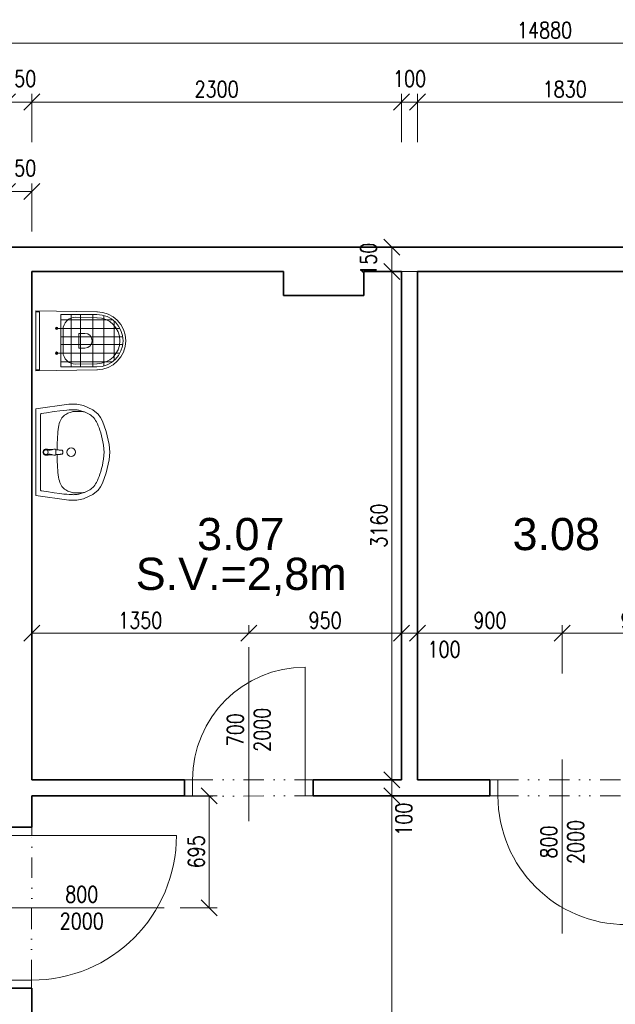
# Model space of a CAD drawing. Header units: millimetres. Extents: x -485339 to 286898, y -1189934 to 1602269.
# Tile 147 of 230: x -70430 to -66725, y -689174 to -683055. Entities that reach past the tile are written whole.
import ezdxf

# ---------------------------------------------------------------- set-up
doc = ezdxf.new("R2010")
doc.units = ezdxf.units.MM
doc.header["$LTSCALE"] = 10
doc.linetypes.add('DĚLICÍ2', pattern=[15.875, 6.35, -3.175, 0, -3.175, 0, -3.175])
doc.layers.get('Defpoints').update_dxf_attribs({"lineweight": 0})
doc.layers.add('BOUR_DVEŘE', color=7, linetype='Continuous', lineweight=18, true_color=0x4ccd32)
doc.layers.add('BOUR_zařizováky', color=7, linetype='Continuous', lineweight=18, true_color=0x4ccd32)
for name, color, linetype, lineweight in [('St__otvory_dveře', 40, 'Continuous', 18), ('St_kóty', 132, 'Continuous', 18), ('St_plocha_místnosti', 250, 'Continuous', 18), ('St_popis_otvory', 40, 'Continuous', 18), ('St_zařizovací předměty', 252, 'Continuous', 18), ('St_čáry_obrys', 5, 'Continuous', 35)]:
    doc.layers.add(name, color=color, linetype=linetype, lineweight=lineweight)
doc.styles.add('Andy', font='arial.ttf')
doc.styles.get("Standard").update_dxf_attribs({"font": 'simplex.shx', "width": 0.8})
doc.dimstyles.new('stavebníM50 vnitřní', dxfattribs={"dimtxt": 100, "dimasz": 100, "dimexe": 50, "dimexo": 100, "dimgap": 30, "dimtad": 1, "dimdec": 0, "dimtxsty": 'Standard', "dimblk": 'OBLIQUE', "dimcen": 2.5, "dimclrd": 256, "dimclre": 256, "dimclrt": 256, "dimadec": 0, "dimazin": 0, "dimtfac": 1, "dimtdec": 0, "dimtmove": 2, "dimatfit": 2, "dimldrblk": 'OBLIQUE', "dimfxl": 250, "dimfxlon": 1, "dimlwd": -1, "dimlwe": -1, "dimarcsym": 0})

# ---------------------------------------------------------------- blocks, each defined once
blk = doc.blocks.new('G$CC1796412')
at = {"layer": 'St__otvory_dveře', "color": 0, "ltscale": 2}
blk.add_lwpolyline([(850, 0.8), (850, 800.8)], dxfattribs=at)
at = {"layer": 'St__otvory_dveře', "ltscale": 2}
for points in [[(50, 0), (0, 0), (0, -100), (50, -100)], [(900, 0.8), (850, 0.8), (850, -99.2), (900, -99.2)]]:
    blk.add_lwpolyline(points, close=True, dxfattribs=at)
at = {"layer": 'St__otvory_dveře', "linetype": 'DĚLICÍ2', "ltscale": 2}
for points in [[(50, 0), (850, 0.8)], [(50, -100), (850, -99.2)]]:
    blk.add_lwpolyline(points, dxfattribs=at)
at = {"layer": 'St__otvory_dveře', "color": 0, "ltscale": 2}
blk.add_arc((850, 0.8), 800, 90, 180, dxfattribs=at)
blk = doc.blocks.new('G$CB4A84410')
at = {"layer": 'St__otvory_dveře', "ltscale": 2}
for points in [[(100, -50), (100, 0), (0, 0), (0, -50)], [(100.8, -800), (100.8, -750), (0.8, -750), (0.8, -800)]]:
    blk.add_lwpolyline(points, close=True, dxfattribs=at)
at = {"layer": 'St__otvory_dveře', "linetype": 'DĚLICÍ2', "ltscale": 2}
for points in [[(0, -50), (0.8, -750)], [(100, -50), (100.8, -750)]]:
    blk.add_lwpolyline(points, dxfattribs=at)
at = {"layer": 'St__otvory_dveře', "color": 0, "ltscale": 2}
blk.add_lwpolyline([(100.8, -750), (800.8, -750)], dxfattribs=at)
blk.add_arc((100.8, -750), 700, 0, 90, dxfattribs=at)
blk = doc.blocks.new('G$CD8DE4D11')
at = {"layer": 'St__otvory_dveře', "ltscale": 2}
for points in [[(-150, -50), (-150, 0), (0, 0), (0, -50)], [(-150.8, -1000), (-150.8, -950), (-0.8, -950), (-0.8, -1000)]]:
    blk.add_lwpolyline(points, close=True, dxfattribs=at)
at = {"layer": 'St__otvory_dveře', "linetype": 'DĚLICÍ2', "ltscale": 2}
for points in [[(-150, -50), (-150.8, -950)], [(0, -50), (-0.8, -950)]]:
    blk.add_lwpolyline(points, dxfattribs=at)
at = {"layer": 'St__otvory_dveře', "color": 0, "ltscale": 2}
blk.add_lwpolyline([(-150.8, -950), (-1050.8, -950)], dxfattribs=at)
blk.add_arc((-150.8, -950), 900, 90, 180, dxfattribs=at)
blk = doc.blocks.new('_OBLIQUE')
at = {"color": 0, "linetype": 'ByBlock'}
blk.add_line((-0.5, -0.5), (0.5, 0.5), dxfattribs=at)
blk = doc.blocks.new('*D5125')
at = {"layer": 'Defpoints', "color": 0}
for p in [(-70354.9, -683566.3), (-70504.9, -684222), (-70354.9, -684222)]:
    blk.add_point(p, dxfattribs=at)
at = {"layer": 'St_kóty'}
for p, q in [((-70504.9, -683816.3), (-70504.9, -683516.3)), ((-70504.9, -683566.3), (-70354.9, -683566.3)), ((-70354.9, -683816.3), (-70354.9, -683516.3))]:
    blk.add_line(p, q, dxfattribs=at)
at = {"layer": 'St_kóty', "linetype": 'ByBlock', "xscale": 100, "yscale": 100, "zscale": 100, "rotation": 180}
blk.add_blockref('_OBLIQUE', (-70504.9, -683566.3), dxfattribs=at)
at = {"layer": 'St_kóty', "linetype": 'ByBlock', "xscale": 100, "yscale": 100, "zscale": 100}
blk.add_blockref('_OBLIQUE', (-70354.9, -683566.3), dxfattribs=at)
at = {"layer": 'St_kóty', "insert": (-70429.9, -683421.3), "char_height": 100, "attachment_point": 5}
blk.add_mtext('150', dxfattribs=at)
blk = doc.blocks.new('*D5126')
at = {"layer": 'Defpoints', "color": 0}
for p in [(-68054.9, -683566.3), (-70354.9, -684222), (-68054.9, -684222)]:
    blk.add_point(p, dxfattribs=at)
at = {"layer": 'St_kóty'}
for p, q in [((-70354.9, -683816.3), (-70354.9, -683516.3)), ((-70354.9, -683566.3), (-68054.9, -683566.3)), ((-68054.9, -683816.3), (-68054.9, -683516.3))]:
    blk.add_line(p, q, dxfattribs=at)
at = {"layer": 'St_kóty', "linetype": 'ByBlock', "xscale": 100, "yscale": 100, "zscale": 100, "rotation": 180}
blk.add_blockref('_OBLIQUE', (-70354.9, -683566.3), dxfattribs=at)
at = {"layer": 'St_kóty', "linetype": 'ByBlock', "xscale": 100, "yscale": 100, "zscale": 100}
blk.add_blockref('_OBLIQUE', (-68054.9, -683566.3), dxfattribs=at)
at = {"layer": 'St_kóty', "insert": (-69204.9, -683486.3), "char_height": 100, "attachment_point": 5}
blk.add_mtext('2300', dxfattribs=at)
blk = doc.blocks.new('*D5127')
at = {"layer": 'Defpoints', "color": 0}
for p in [(-67954.9, -683566.3), (-68054.9, -684222), (-67954.9, -684222)]:
    blk.add_point(p, dxfattribs=at)
at = {"layer": 'St_kóty'}
for p, q in [((-68054.9, -683816.3), (-68054.9, -683516.3)), ((-68054.9, -683566.3), (-67954.9, -683566.3)), ((-67954.9, -683816.3), (-67954.9, -683516.3))]:
    blk.add_line(p, q, dxfattribs=at)
at = {"layer": 'St_kóty', "linetype": 'ByBlock', "xscale": 100, "yscale": 100, "zscale": 100, "rotation": 180}
blk.add_blockref('_OBLIQUE', (-68054.9, -683566.3), dxfattribs=at)
at = {"layer": 'St_kóty', "linetype": 'ByBlock', "xscale": 100, "yscale": 100, "zscale": 100}
blk.add_blockref('_OBLIQUE', (-67954.9, -683566.3), dxfattribs=at)
at = {"layer": 'St_kóty', "insert": (-68004.9, -683421.3), "char_height": 100, "attachment_point": 5}
blk.add_mtext('100', dxfattribs=at)
blk = doc.blocks.new('*D5128')
at = {"layer": 'Defpoints', "color": 0}
for p in [(-66124.9, -683566.3), (-67954.9, -684222), (-66124.9, -684222)]:
    blk.add_point(p, dxfattribs=at)
at = {"layer": 'St_kóty'}
for p, q in [((-67954.9, -683816.3), (-67954.9, -683516.3)), ((-67954.9, -683566.3), (-66124.9, -683566.3)), ((-66124.9, -683816.3), (-66124.9, -683516.3))]:
    blk.add_line(p, q, dxfattribs=at)
at = {"layer": 'St_kóty', "linetype": 'ByBlock', "xscale": 100, "yscale": 100, "zscale": 100, "rotation": 180}
blk.add_blockref('_OBLIQUE', (-67954.9, -683566.3), dxfattribs=at)
at = {"layer": 'St_kóty', "linetype": 'ByBlock', "xscale": 100, "yscale": 100, "zscale": 100}
blk.add_blockref('_OBLIQUE', (-66124.9, -683566.3), dxfattribs=at)
at = {"layer": 'St_kóty', "insert": (-67039.9, -683486.3), "char_height": 100, "attachment_point": 5}
blk.add_mtext('1830', dxfattribs=at)
blk = doc.blocks.new('*D5148')
at = {"layer": 'Defpoints', "color": 0}
for p in [(-70354.9, -684121.7), (-70504.9, -685968.8), (-70354.9, -685968.8)]:
    blk.add_point(p, dxfattribs=at)
at = {"layer": 'St_kóty'}
for p, q in [((-70504.9, -684371.7), (-70504.9, -684071.7)), ((-70504.9, -684121.7), (-70354.9, -684121.7)), ((-70354.9, -684371.7), (-70354.9, -684071.7))]:
    blk.add_line(p, q, dxfattribs=at)
at = {"layer": 'St_kóty', "linetype": 'ByBlock', "xscale": 100, "yscale": 100, "zscale": 100, "rotation": 180}
blk.add_blockref('_OBLIQUE', (-70504.9, -684121.7), dxfattribs=at)
at = {"layer": 'St_kóty', "linetype": 'ByBlock', "xscale": 100, "yscale": 100, "zscale": 100}
blk.add_blockref('_OBLIQUE', (-70354.9, -684121.7), dxfattribs=at)
at = {"layer": 'St_kóty', "insert": (-70429.9, -683976.7), "char_height": 100, "attachment_point": 5}
blk.add_mtext('150', dxfattribs=at)
blk = doc.blocks.new('*D5174')
at = {"layer": 'Defpoints', "color": 0}
for p in [(-69530.9, -687878.8), (-69251.2, -687878.8), (-69530.9, -688573.8)]:
    blk.add_point(p, dxfattribs=at)
at = {"layer": 'St_kóty'}
for p, q in [((-69430.9, -687878.8), (-69201.2, -687878.8)), ((-69251.2, -688573.8), (-69251.2, -687878.8)), ((-69430.9, -688573.8), (-69201.2, -688573.8))]:
    blk.add_line(p, q, dxfattribs=at)
at = {"layer": 'St_kóty', "linetype": 'ByBlock', "xscale": 100, "yscale": 100, "zscale": 100}
for p, rotation in [((-69251.2, -687878.8), 90), ((-69251.2, -688573.8), 270)]:
    blk.add_blockref('_OBLIQUE', p, dxfattribs=dict(at, rotation=rotation))
at = {"layer": 'St_kóty', "insert": (-69331.2, -688226.3), "char_height": 100, "attachment_point": 5, "rotation": 90}
blk.add_mtext('695', dxfattribs=at)
blk = doc.blocks.new('*D5175')
at = {"layer": 'Defpoints', "color": 0}
for p in [(-69004.9, -686867.7), (-69004.9, -686954.8), (-70354.9, -687778.8)]:
    blk.add_point(p, dxfattribs=at)
at = {"layer": 'St_kóty'}
for p, q in [((-70354.9, -687117.7), (-70354.9, -686817.7)), ((-69004.9, -686867.7), (-69004.9, -686817.7)), ((-70354.9, -686867.7), (-69004.9, -686867.7))]:
    blk.add_line(p, q, dxfattribs=at)
at = {"layer": 'St_kóty', "linetype": 'ByBlock', "xscale": 100, "yscale": 100, "zscale": 100, "rotation": 180}
blk.add_blockref('_OBLIQUE', (-70354.9, -686867.7), dxfattribs=at)
at = {"layer": 'St_kóty', "linetype": 'ByBlock', "xscale": 100, "yscale": 100, "zscale": 100}
blk.add_blockref('_OBLIQUE', (-69004.9, -686867.7), dxfattribs=at)
at = {"layer": 'St_kóty', "insert": (-69679.9, -686787.7), "char_height": 100, "attachment_point": 5}
blk.add_mtext('1350', dxfattribs=at)
blk = doc.blocks.new('*D5176')
at = {"layer": 'Defpoints', "color": 0}
for p in [(-68054.9, -686867.7), (-69004.9, -686954.8), (-68054.9, -687778.8)]:
    blk.add_point(p, dxfattribs=at)
at = {"layer": 'St_kóty'}
for p, q in [((-69004.9, -686867.7), (-69004.9, -686817.7)), ((-68054.9, -687117.7), (-68054.9, -686817.7)), ((-69004.9, -686867.7), (-68054.9, -686867.7))]:
    blk.add_line(p, q, dxfattribs=at)
at = {"layer": 'St_kóty', "linetype": 'ByBlock', "xscale": 100, "yscale": 100, "zscale": 100, "rotation": 180}
blk.add_blockref('_OBLIQUE', (-69004.9, -686867.7), dxfattribs=at)
at = {"layer": 'St_kóty', "linetype": 'ByBlock', "xscale": 100, "yscale": 100, "zscale": 100}
blk.add_blockref('_OBLIQUE', (-68054.9, -686867.7), dxfattribs=at)
at = {"layer": 'St_kóty', "insert": (-68529.9, -686787.7), "char_height": 100, "attachment_point": 5}
blk.add_mtext('950', dxfattribs=at)
blk = doc.blocks.new('*D5177')
at = {"layer": 'Defpoints', "color": 0}
for p in [(-67954.9, -686867.7), (-68054.9, -687778.8), (-67954.9, -687778.8)]:
    blk.add_point(p, dxfattribs=at)
at = {"layer": 'St_kóty'}
for p, q in [((-68054.9, -687117.7), (-68054.9, -686817.7)), ((-67954.9, -687117.7), (-67954.9, -686817.7)), ((-68054.9, -686867.7), (-67954.9, -686867.7))]:
    blk.add_line(p, q, dxfattribs=at)
at = {"layer": 'St_kóty', "linetype": 'ByBlock', "xscale": 100, "yscale": 100, "zscale": 100, "rotation": 180}
blk.add_blockref('_OBLIQUE', (-68054.9, -686867.7), dxfattribs=at)
at = {"layer": 'St_kóty', "linetype": 'ByBlock', "xscale": 100, "yscale": 100, "zscale": 100}
blk.add_blockref('_OBLIQUE', (-67954.9, -686867.7), dxfattribs=at)
at = {"layer": 'St_kóty', "insert": (-67790.3, -686967.6), "char_height": 100, "attachment_point": 5}
blk.add_mtext('100', dxfattribs=at)
blk = doc.blocks.new('*D5178')
at = {"layer": 'Defpoints', "color": 0}
for p in [(-67054.9, -686867.7), (-67054.9, -687652.1), (-67954.9, -687778.8)]:
    blk.add_point(p, dxfattribs=at)
at = {"layer": 'St_kóty'}
for p, q in [((-67954.9, -687117.7), (-67954.9, -686817.7)), ((-67054.9, -687117.7), (-67054.9, -686817.7)), ((-67954.9, -686867.7), (-67054.9, -686867.7))]:
    blk.add_line(p, q, dxfattribs=at)
at = {"layer": 'St_kóty', "linetype": 'ByBlock', "xscale": 100, "yscale": 100, "zscale": 100, "rotation": 180}
blk.add_blockref('_OBLIQUE', (-67954.9, -686867.7), dxfattribs=at)
at = {"layer": 'St_kóty', "linetype": 'ByBlock', "xscale": 100, "yscale": 100, "zscale": 100}
blk.add_blockref('_OBLIQUE', (-67054.9, -686867.7), dxfattribs=at)
at = {"layer": 'St_kóty', "insert": (-67504.9, -686787.7), "char_height": 100, "attachment_point": 5}
blk.add_mtext('900', dxfattribs=at)
blk = doc.blocks.new('*D5179')
at = {"layer": 'Defpoints', "color": 0}
for p in [(-66124.9, -686867.7), (-67054.9, -687652.1), (-66124.9, -687778.8)]:
    blk.add_point(p, dxfattribs=at)
at = {"layer": 'St_kóty'}
for p, q in [((-67054.9, -687117.7), (-67054.9, -686817.7)), ((-66124.9, -687117.7), (-66124.9, -686817.7)), ((-67054.9, -686867.7), (-66124.9, -686867.7))]:
    blk.add_line(p, q, dxfattribs=at)
at = {"layer": 'St_kóty', "linetype": 'ByBlock', "xscale": 100, "yscale": 100, "zscale": 100, "rotation": 180}
blk.add_blockref('_OBLIQUE', (-67054.9, -686867.7), dxfattribs=at)
at = {"layer": 'St_kóty', "linetype": 'ByBlock', "xscale": 100, "yscale": 100, "zscale": 100}
blk.add_blockref('_OBLIQUE', (-66124.9, -686867.7), dxfattribs=at)
at = {"layer": 'St_kóty', "insert": (-66589.9, -686787.7), "char_height": 100, "attachment_point": 5}
blk.add_mtext('930', dxfattribs=at)
blk = doc.blocks.new('*D5181')
at = {"layer": 'Defpoints', "color": 0}
for p in [(-67189.9, -684468.8), (-68114.9, -684618.8), (-67189.9, -684618.8)]:
    blk.add_point(p, dxfattribs=at)
at = {"layer": 'St_kóty'}
for p, q in [((-67864.9, -684468.8), (-68164.9, -684468.8)), ((-68114.9, -684468.8), (-68114.9, -684618.8)), ((-67864.9, -684618.8), (-68164.9, -684618.8))]:
    blk.add_line(p, q, dxfattribs=at)
at = {"layer": 'St_kóty', "linetype": 'ByBlock', "xscale": 100, "yscale": 100, "zscale": 100}
for p, rotation in [((-68114.9, -684468.8), 90), ((-68114.9, -684618.8), 270)]:
    blk.add_blockref('_OBLIQUE', p, dxfattribs=dict(at, rotation=rotation))
at = {"layer": 'St_kóty', "insert": (-68259.9, -684543.8), "char_height": 100, "attachment_point": 5, "rotation": 90}
blk.add_mtext('150', dxfattribs=at)
blk = doc.blocks.new('*D5182')
at = {"layer": 'Defpoints', "color": 0}
for p in [(-67189.9, -684618.8), (-68114.9, -687778.8), (-68054.9, -687778.8)]:
    blk.add_point(p, dxfattribs=at)
at = {"layer": 'St_kóty'}
for p, q in [((-67864.9, -684618.8), (-68164.9, -684618.8)), ((-68114.9, -684618.8), (-68114.9, -687778.8)), ((-68114.9, -687778.8), (-68164.9, -687778.8))]:
    blk.add_line(p, q, dxfattribs=at)
at = {"layer": 'St_kóty', "linetype": 'ByBlock', "xscale": 100, "yscale": 100, "zscale": 100}
for p, rotation in [((-68114.9, -684618.8), 90), ((-68114.9, -687778.8), 270)]:
    blk.add_blockref('_OBLIQUE', p, dxfattribs=dict(at, rotation=rotation))
at = {"layer": 'St_kóty', "insert": (-68194.9, -686198.8), "char_height": 100, "attachment_point": 5, "rotation": 90}
blk.add_mtext('3160', dxfattribs=at)
blk = doc.blocks.new('*D5183')
at = {"layer": 'Defpoints', "color": 0}
for p in [(-68054.9, -687778.8), (-68114.9, -687878.8), (-68054.9, -687878.8)]:
    blk.add_point(p, dxfattribs=at)
at = {"layer": 'St_kóty'}
for p, q in [((-68114.9, -687778.8), (-68164.9, -687778.8)), ((-68114.9, -687778.8), (-68114.9, -687878.8)), ((-68114.9, -687878.8), (-68164.9, -687878.8))]:
    blk.add_line(p, q, dxfattribs=at)
at = {"layer": 'St_kóty', "linetype": 'ByBlock', "xscale": 100, "yscale": 100, "zscale": 100}
for p, rotation in [((-68114.9, -687778.8), 90), ((-68114.9, -687878.8), 270)]:
    blk.add_blockref('_OBLIQUE', p, dxfattribs=dict(at, rotation=rotation))
at = {"layer": 'St_kóty', "insert": (-68040.9, -688023.4), "char_height": 100, "attachment_point": 5, "rotation": 90}
blk.add_mtext('100', dxfattribs=at)
blk = doc.blocks.new('*D5184')
at = {"layer": 'Defpoints', "color": 0}
for p in [(-68054.9, -687878.8), (-68114.9, -692848.8), (-67624.9, -692848.8)]:
    blk.add_point(p, dxfattribs=at)
at = {"layer": 'St_kóty'}
for p, q in [((-68114.9, -687878.8), (-68164.9, -687878.8)), ((-68114.9, -687878.8), (-68114.9, -692848.8)), ((-67864.9, -692848.8), (-68164.9, -692848.8))]:
    blk.add_line(p, q, dxfattribs=at)
at = {"layer": 'St_kóty', "linetype": 'ByBlock', "xscale": 100, "yscale": 100, "zscale": 100}
for p, rotation in [((-68114.9, -687878.8), 90), ((-68114.9, -692848.8), 270)]:
    blk.add_blockref('_OBLIQUE', p, dxfattribs=dict(at, rotation=rotation))
at = {"layer": 'St_kóty', "insert": (-68194.9, -690363.8), "char_height": 100, "attachment_point": 5, "rotation": 90}
blk.add_mtext('4970', dxfattribs=at)
blk = doc.blocks.new('*D5244')
at = {"layer": 'Defpoints', "color": 0}
for p in [(-59724.9, -683200.2), (-74604.9, -684468.8), (-59724.9, -684468.8)]:
    blk.add_point(p, dxfattribs=at)
at = {"layer": 'St_kóty'}
for p, q in [((-74604.9, -683450.2), (-74604.9, -683150.2)), ((-74604.9, -683200.2), (-59724.9, -683200.2)), ((-59724.9, -683450.2), (-59724.9, -683150.2))]:
    blk.add_line(p, q, dxfattribs=at)
at = {"layer": 'St_kóty', "linetype": 'ByBlock', "xscale": 100, "yscale": 100, "zscale": 100, "rotation": 180}
blk.add_blockref('_OBLIQUE', (-74604.9, -683200.2), dxfattribs=at)
at = {"layer": 'St_kóty', "linetype": 'ByBlock', "xscale": 100, "yscale": 100, "zscale": 100}
blk.add_blockref('_OBLIQUE', (-59724.9, -683200.2), dxfattribs=at)
at = {"layer": 'St_kóty', "insert": (-67164.9, -683120.2), "char_height": 100, "attachment_point": 5}
blk.add_mtext('14880', dxfattribs=at)
blk = doc.blocks.new('G$CD2283956')
at = {"layer": 'St_zařizovací předměty', "color": 0}
for p, q in [((-186.8, 0), (-180, -383.3)), ((186.8, 0), (-186.8, 0)), ((-180.3, 0.1), (-179.9, -23)), ((180.3, 0.1), (179.9, -23)), ((186.8, 0), (180, -383.3)), ((179.9, -23), (-179.9, -23)), ((-85, -130), (-70, -130)), ((-77.5, -122.5), (-77.5, -137.5)), ((0, -170), (-69.5, -170)), ((0, -170), (69.5, -170)), ((85, -130), (70, -130)), ((77.5, -122.5), (77.5, -137.5)), ((-145.5, -247.4), (-143, -382.6)), ((-45.4, -268.9), (-45.4, -305.8)), ((0, -267.9), (-44.4, -267.9)), ((0, -267.9), (44.4, -267.9)), ((45.4, -268.9), (45.4, -305.8)), ((145.5, -247.4), (143, -382.6))]:
    blk.add_line(p, q, dxfattribs=at)
for points in [[(-163, -380), (-163, -156), (163, -156), (163, -380)], [(-131, -156), (-131, -477.1)], [(-77.5, -130), (-77.5, -523.4)], [(-24, -156), (-24, -541.2)], [(24, -156), (24, -541.2)], [(76.8, -130), (76.8, -523.8)], [(129.6, -156), (129.6, -478.8)], [(-163, -219.7), (163, -219.7)], [(-163, -278), (163, -278)], [(-163, -354.7), (163, -354.7)], [(-157.2, -423), (157.2, -423)], [(-123, -486.9), (123, -486.9)]]:
    blk.add_lwpolyline(points, dxfattribs=at)
for centre in [(-77.5, -130), (77.5, -130)]:
    blk.add_circle(centre, 7.5, dxfattribs=at)
for centre, radius, start, end in [((-69.5, -246), 76, 90, 181.04873), ((69.5, -246), 76, 358.95127, 90), ((-44.4, -268.9), 1, 90, 180), ((0, -305.8), 45.4, 180, 270), ((0, -305.8), 45.4, 270, 0), ((44.4, -268.9), 1, 0, 90), ((0, -380), 180, 180, 270), ((0, -380), 163, 180, 0), ((0, -380), 143, 180, 270), ((0, -380), 143, 270, 0), ((0, -380), 180, 270, 0)]:
    blk.add_arc(centre, radius, start, end, dxfattribs=at)
blk = doc.blocks.new('19252405')
at = {"color": 0}
for p, q in [((-354.4, 263.7), (-387.8, 235.1)), ((-297.4, 289), (-354.4, 263.7)), ((-311.4, 246.6), (-319.9, 242.7)), ((-303, 250), (-311.4, 246.6)), ((-294.7, 253.1), (-303, 250)), ((-296.5, 251), (-303, 250)), ((-256, 297.9), (-297.4, 289)), ((-289.1, 251.8), (-296.5, 251)), ((-287, 255.6), (-294.7, 253.1)), ((-281, 252.4), (-289.1, 251.8)), ((-279.9, 257.7), (-287, 255.6)), ((-272.6, 252.9), (-281, 252.4)), ((-273.6, 259.4), (-279.9, 257.7)), ((-267.9, 260.7), (-273.6, 259.4)), ((-264.3, 253.2), (-272.6, 252.9)), ((-262.5, 261.7), (-267.9, 260.7)), ((-256.6, 253.4), (-264.3, 253.2)), ((-257.4, 262.5), (-262.5, 261.7)), ((-252.3, 263.1), (-257.4, 262.5)), ((-249.5, 253.4), (-256.6, 253.4)), ((-205.9, 297.8), (-256, 297.9)), ((-247.3, 263.5), (-252.3, 263.1)), ((-243.2, 253.2), (-249.5, 253.4)), ((-242, 263.9), (-247.3, 263.5)), ((-237.2, 252.7), (-243.2, 253.2)), ((-236, 264), (-242, 263.9)), ((-231.5, 252), (-237.2, 252.7)), ((-228.7, 263.9), (-236, 264)), ((-225.7, 250.8), (-231.5, 252)), ((-219.5, 263.5), (-228.7, 263.9)), ((-219.7, 249.3), (-225.7, 250.8)), ((-213.4, 247.2), (-219.7, 249.3)), ((-208.3, 262.9), (-219.5, 263.5)), ((-206.7, 244.7), (-213.4, 247.2)), ((-194.3, 261.8), (-208.3, 262.9)), ((-0.1, 270), (-205.9, 297.8)), ((-175.7, 260), (-194.3, 261.8)), ((-149.9, 256.8), (-175.7, 260)), ((-114.5, 252), (-149.9, 256.8)), ((-67.2, 245), (-114.5, 252)), ((-34.3, 239.9), (-67.2, 245)), ((-0.1, 270), (0.1, -270)), ((-415, 191.7), (-438, 129.3)), ((-402, 215.6), (-415, 191.7)), ((-387.8, 235.1), (-402, 215.6)), ((-377.9, 187.5), (-383.4, 176.7)), ((-372.4, 197), (-377.9, 187.5)), ((-366.9, 205.2), (-372.4, 197)), ((-361.2, 212.3), (-366.9, 205.2)), ((-355.4, 218.6), (-361.2, 212.3)), ((-349.3, 224.2), (-355.4, 218.6)), ((-342.8, 229.3), (-349.3, 224.2)), ((-335.7, 234), (-342.8, 229.3)), ((-328.1, 238.5), (-335.7, 234)), ((-319.9, 242.7), (-328.1, 238.5)), ((-199.8, 241.7), (-206.7, 244.7)), ((-192.9, 238.2), (-199.8, 241.7)), ((-186.2, 234.2), (-192.9, 238.2)), ((-179.7, 229.6), (-186.2, 234.2)), ((-173.6, 224.5), (-179.7, 229.6)), ((-168, 218.8), (-173.6, 224.5)), ((-162.7, 212.4), (-168, 218.8)), ((-158, 205.2), (-162.7, 212.4)), ((-153.7, 197.1), (-158, 205.2)), ((-149.9, 188), (-153.7, 197.1)), ((-146.7, 177.9), (-149.9, 188)), ((-30.1, 235), (-29.9, -235)), ((-438, 129.3), (-456.2, 47.3)), ((-399.3, 135.8), (-404.5, 119.4)), ((-394.1, 150.9), (-399.3, 135.8)), ((-388.8, 164.5), (-394.1, 150.9)), ((-383.4, 176.7), (-388.8, 164.5)), ((-143.9, 166.8), (-146.7, 177.9)), ((-141.5, 154.5), (-143.9, 166.8)), ((-139.5, 141.3), (-141.5, 154.5)), ((-137.9, 127), (-139.5, 141.3)), ((-136.6, 111.6), (-137.9, 127)), ((-418.2, 63.2), (-421.5, 42.6)), ((-414.2, 82.9), (-418.2, 63.2)), ((-409.5, 101.6), (-414.2, 82.9)), ((-404.5, 119.4), (-409.5, 101.6)), ((-135.5, 95.2), (-136.6, 111.6)), ((-134.7, 77.8), (-135.5, 95.2)), ((-134.1, 59.5), (-134.7, 77.8)), ((-456.2, 47.3), (-460, -0.1)), ((-423.8, 21.2), (-425.1, -1.9)), ((-423.8, -21.5), (-425.1, 1.7)), ((-421.5, 42.6), (-423.8, 21.2)), ((-167.6, 4.8), (-167.7, 2.2)), ((-167.7, 2.2), (-167.7, 0)), ((-167.5, 6.7), (-167.6, 4.8)), ((-167.4, 8), (-167.5, 6.7)), ((-167.2, 9), (-167.4, 8)), ((-167, 9.6), (-167.2, 9)), ((-166.7, 10.2), (-167, 9.6)), ((-166.5, 10.7), (-166.7, 10.2)), ((-166.2, 11.1), (-166.5, 10.7)), ((-165.8, 11.4), (-166.2, 11.1)), ((-165.5, 11.7), (-165.8, 11.4)), ((-165.1, 11.9), (-165.5, 11.7)), ((-164.7, 12.1), (-165.1, 11.9)), ((-164.2, 12.3), (-164.7, 12.1)), ((-163.7, 12.5), (-164.2, 12.3)), ((-163.2, 12.6), (-163.7, 12.5)), ((-162.5, 12.7), (-163.2, 12.6)), ((-161.8, 12.9), (-162.5, 12.7)), ((-160.9, 13), (-161.8, 12.9)), ((-159.9, 13), (-160.9, 13)), ((-158.7, 13.1), (-159.9, 13)), ((-157.3, 13.2), (-158.7, 13.1)), ((-155.5, 13.3), (-157.3, 13.2)), ((-153.4, 13.3), (-155.5, 13.3)), ((-150.9, 13.4), (-153.4, 13.3)), ((-148.1, 13.5), (-150.9, 13.4)), ((-145, 13.6), (-148.1, 13.5)), ((-141.7, 13.6), (-145, 13.6)), ((-138.2, 13.8), (-141.7, 13.6)), ((-134.6, 13.9), (-138.2, 13.8)), ((-131.1, 14), (-134.6, 13.9)), ((-133.8, 40.3), (-134.1, 59.5)), ((-133.5, 20.5), (-133.8, 40.3)), ((-133.5, 13.9), (-133.5, 20.5)), ((-127.5, 14.2), (-131.1, 14)), ((-124.2, 14.4), (-127.5, 14.2)), ((-125.2, 8.9), (-125.9, 0)), ((-124.7, 12.6), (-125.2, 8.9)), ((-123.5, 16.6), (-124.7, 12.6)), ((-122.5, 18), (-123.5, 16.6)), ((-120.2, 19), (-122.5, 18)), ((-113.5, 18.2), (-120.2, 19)), ((-100.4, 14.6), (-113.5, 18.2)), ((-101.7, 15.8), (-104.1, 15.6)), ((-99.2, 15.9), (-101.7, 15.8)), ((-90.4, 12.4), (-100.4, 14.6)), ((-96.8, 16.1), (-99.2, 15.9)), ((-94.8, 16.2), (-96.8, 16.1)), ((-92.9, 16.4), (-94.8, 16.2)), ((-91.1, 16.5), (-92.9, 16.4)), ((-89.5, 16.6), (-91.1, 16.5)), ((-85, 11.7), (-90.4, 12.4)), ((-88, 16.7), (-89.5, 16.6)), ((-86.5, 16.8), (-88, 16.7)), ((-85, 16.9), (-86.5, 16.8)), ((-83.5, 17), (-85, 16.9)), ((-80.9, 12), (-85, 11.7)), ((-82, 17.1), (-83.5, 17)), ((-80.6, 17.2), (-82, 17.1)), ((-76.4, 13), (-80.9, 12)), ((-79.2, 17.3), (-80.6, 17.2)), ((-78, 17.4), (-79.2, 17.3)), ((-76.8, 17.5), (-78, 17.4)), ((-75.7, 17.5), (-76.8, 17.5)), ((-70.6, 14.3), (-76.4, 13)), ((-74.6, 17.6), (-75.7, 17.5)), ((-73.6, 17.7), (-74.6, 17.6)), ((-72.5, 17.8), (-73.6, 17.7)), ((-71.4, 17.8), (-72.5, 17.8)), ((-70.3, 17.9), (-71.4, 17.8)), ((-63.6, 15), (-70.6, 14.3)), ((-69, 17.9), (-70.3, 17.9)), ((-67.6, 18), (-69, 17.9)), ((-65.9, 18.1), (-67.6, 18)), ((-64, 18.1), (-65.9, 18.1)), ((-61.7, 18.2), (-64, 18.1)), ((-55.3, 16.9), (-55.3, 16.9)), ((-49.8, 12.9), (-49.8, 12.9)), ((-46.2, 7), (-46.2, 7)), ((-456.2, -47.5), (-460, -0.1)), ((-438, -129.6), (-456.2, -47.5)), ((-421.5, -42.8), (-423.8, -21.5)), ((-418.2, -63.4), (-421.5, -42.8)), ((-167.7, -2.3), (-167.7, 0)), ((-167.6, -4.9), (-167.7, -2.3)), ((-167.5, -6.8), (-167.6, -4.9)), ((-167.4, -8.1), (-167.5, -6.8)), ((-167.2, -9), (-167.4, -8.1)), ((-167, -9.7), (-167.2, -9)), ((-166.7, -10.3), (-167, -9.7)), ((-166.4, -10.8), (-166.7, -10.3)), ((-166.1, -11.2), (-166.4, -10.8)), ((-165.8, -11.5), (-166.1, -11.2)), ((-165.5, -11.8), (-165.8, -11.5)), ((-165.1, -12), (-165.5, -11.8)), ((-164.7, -12.2), (-165.1, -12)), ((-164.2, -12.4), (-164.7, -12.2)), ((-163.7, -12.6), (-164.2, -12.4)), ((-163.2, -12.7), (-163.7, -12.6)), ((-162.5, -12.8), (-163.2, -12.7)), ((-161.8, -12.9), (-162.5, -12.8)), ((-160.9, -13), (-161.8, -12.9)), ((-159.9, -13.1), (-160.9, -13)), ((-158.7, -13.2), (-159.9, -13.1)), ((-157.3, -13.3), (-158.7, -13.2)), ((-155.5, -13.3), (-157.3, -13.3)), ((-153.4, -13.4), (-155.5, -13.3)), ((-150.9, -13.5), (-153.4, -13.4)), ((-148.1, -13.5), (-150.9, -13.5)), ((-145, -13.6), (-148.1, -13.5)), ((-141.6, -13.7), (-145, -13.6)), ((-138.2, -13.8), (-141.6, -13.7)), ((-134.6, -13.9), (-138.2, -13.8)), ((-134.1, -59.5), (-134.7, -77.8)), ((-131, -14.1), (-134.6, -13.9)), ((-133.7, -40.4), (-134.1, -59.5)), ((-133.5, -20.5), (-133.7, -40.4)), ((-133.5, -14), (-133.5, -20.5)), ((-127.5, -14.3), (-131, -14.1)), ((-124.2, -14.4), (-127.5, -14.3)), ((-125.2, -8.9), (-125.9, 0)), ((-124.7, -12.6), (-125.2, -8.9)), ((-123.4, -16.6), (-124.7, -12.6)), ((-122.5, -18.1), (-123.4, -16.6)), ((-120.2, -19.1), (-122.5, -18.1)), ((-113.5, -18.2), (-120.2, -19.1)), ((-100.4, -14.7), (-113.5, -18.2)), ((-101.7, -15.8), (-104.1, -15.6)), ((-99.2, -16), (-101.7, -15.8)), ((-90.4, -12.4), (-100.4, -14.7)), ((-96.8, -16.1), (-99.2, -16)), ((-94.7, -16.3), (-96.8, -16.1)), ((-92.9, -16.4), (-94.7, -16.3)), ((-91.1, -16.5), (-92.9, -16.4)), ((-89.5, -16.6), (-91.1, -16.5)), ((-85, -11.7), (-90.4, -12.4)), ((-88, -16.7), (-89.5, -16.6)), ((-86.5, -16.8), (-88, -16.7)), ((-85, -16.9), (-86.5, -16.8)), ((-80.8, -12.1), (-85, -11.7)), ((-83.5, -17), (-85, -16.9)), ((-82, -17.1), (-83.5, -17)), ((-80.6, -17.2), (-82, -17.1)), ((-76.4, -13), (-80.8, -12.1)), ((-79.2, -17.3), (-80.6, -17.2)), ((-78, -17.4), (-79.2, -17.3)), ((-76.8, -17.5), (-78, -17.4)), ((-75.7, -17.6), (-76.8, -17.5)), ((-70.6, -14.3), (-76.4, -13)), ((-74.6, -17.7), (-75.7, -17.6)), ((-73.5, -17.7), (-74.6, -17.7)), ((-72.5, -17.8), (-73.5, -17.7)), ((-71.4, -17.9), (-72.5, -17.8)), ((-70.3, -17.9), (-71.4, -17.9)), ((-63.6, -15), (-70.6, -14.3)), ((-69, -18), (-70.3, -17.9)), ((-67.6, -18), (-69, -18)), ((-65.9, -18.1), (-67.6, -18)), ((-63.9, -18.2), (-65.9, -18.1)), ((-61.6, -18.2), (-63.9, -18.2)), ((-55.3, -16.9), (-55.3, -16.9)), ((-49.8, -12.9), (-49.8, -12.9)), ((-46.2, -7.1), (-46.2, -7.1)), ((-44.9, 0), (-44.9, 0)), ((-414.1, -83.1), (-418.2, -63.4)), ((-409.5, -101.8), (-414.1, -83.1)), ((-404.4, -119.5), (-409.5, -101.8)), ((-399.3, -136), (-404.4, -119.5)), ((-136.5, -111.6), (-137.8, -127)), ((-135.5, -95.2), (-136.5, -111.6)), ((-134.7, -77.8), (-135.5, -95.2)), ((-414.9, -191.9), (-438, -129.6)), ((-394, -151.1), (-399.3, -136)), ((-388.7, -164.7), (-394, -151.1)), ((-383.3, -176.9), (-388.7, -164.7)), ((-377.8, -187.7), (-383.3, -176.9)), ((-146.6, -178), (-149.9, -188.1)), ((-143.8, -166.8), (-146.6, -178)), ((-141.4, -154.6), (-143.8, -166.8)), ((-139.4, -141.4), (-141.4, -154.6)), ((-137.8, -127), (-139.4, -141.4)), ((-401.9, -215.8), (-414.9, -191.9)), ((-387.7, -235.3), (-401.9, -215.8)), ((-354.3, -263.9), (-387.7, -235.3)), ((-372.3, -197.1), (-377.8, -187.7)), ((-366.8, -205.3), (-372.3, -197.1)), ((-361.1, -212.5), (-366.8, -205.3)), ((-355.3, -218.8), (-361.1, -212.5)), ((-349.1, -224.4), (-355.3, -218.8)), ((-342.6, -229.5), (-349.1, -224.4)), ((-335.6, -234.2), (-342.6, -229.5)), ((-328, -238.7), (-335.6, -234.2)), ((-319.8, -242.9), (-328, -238.7)), ((-311.3, -246.7), (-319.8, -242.9)), ((-199.7, -241.8), (-206.6, -244.8)), ((-192.8, -238.3), (-199.7, -241.8)), ((-186.1, -234.3), (-192.8, -238.3)), ((-179.6, -229.7), (-186.1, -234.3)), ((-173.5, -224.6), (-179.6, -229.7)), ((-167.9, -218.9), (-173.5, -224.6)), ((-162.6, -212.5), (-167.9, -218.9)), ((-157.9, -205.2), (-162.6, -212.5)), ((-153.6, -197.1), (-157.9, -205.2)), ((-149.9, -188.1), (-153.6, -197.1)), ((-34.2, -239.9), (-67, -245.1)), ((-297.3, -289.2), (-354.3, -263.9)), ((-302.9, -250.2), (-311.3, -246.7)), ((-296.4, -251.1), (-302.9, -250.2)), ((-294.6, -253.2), (-302.9, -250.2)), ((-255.9, -298), (-297.3, -289.2)), ((-289, -251.9), (-296.4, -251.1)), ((-286.8, -255.8), (-294.6, -253.2)), ((-280.8, -252.6), (-289, -251.9)), ((-279.8, -257.9), (-286.8, -255.8)), ((-272.5, -253), (-280.8, -252.6)), ((-273.5, -259.5), (-279.8, -257.9)), ((-267.7, -260.8), (-273.5, -259.5)), ((-264.2, -253.4), (-272.5, -253)), ((-262.4, -261.8), (-267.7, -260.8)), ((-256.4, -253.5), (-264.2, -253.4)), ((-257.3, -262.6), (-262.4, -261.8)), ((-252.2, -263.2), (-257.3, -262.6)), ((-249.4, -253.5), (-256.4, -253.5)), ((-205.7, -297.9), (-255.9, -298)), ((-247.1, -263.7), (-252.2, -263.2)), ((-243, -253.3), (-249.4, -253.5)), ((-241.9, -264), (-247.1, -263.7)), ((-237.1, -252.9), (-243, -253.3)), ((-235.9, -264.1), (-241.9, -264)), ((-231.4, -252.1), (-237.1, -252.9)), ((-228.5, -264), (-235.9, -264.1)), ((-225.6, -250.9), (-231.4, -252.1)), ((-219.4, -263.7), (-228.5, -264)), ((-219.6, -249.4), (-225.6, -250.9)), ((-213.2, -247.3), (-219.6, -249.4)), ((-208.1, -263), (-219.4, -263.7)), ((-206.6, -244.8), (-213.2, -247.3)), ((-194.2, -261.9), (-208.1, -263)), ((0.1, -270), (-205.7, -297.9)), ((-175.6, -260), (-194.2, -261.9)), ((-149.8, -256.9), (-175.6, -260)), ((-114.4, -252.1), (-149.8, -256.9)), ((-67, -245.1), (-114.4, -252.1))]:
    blk.add_line(p, q, dxfattribs=at)
for centre, major_axis, start_param, end_param in [((-35.1, 235), (3.54, 3.54), 5.498034, 6.914051), ((-220, -0.1), (19.1, 19.1), 0.785398, 7.068583), ((-62.9, 0), (-9.75, 9.75), -0.785398, 5.497787), ((-62.9, 0), (10.6, 10.6), 3.881371, 7.115283), ((-61.7, 2.9), (-10.9, 10.9), -1.209553, -0.785152), ((-62.3, 1.5), (11.9, 11.9), 6.239989, 6.644428), ((-63.3, 0.6), (-12.9, 12.9), 4.290124, 4.669192), ((-64.8, 0), (-14, 14), 3.927237, 4.290124), ((-61.7, -2.9), (-10.9, 10.9), 2.356441, 2.780842), ((-62.3, -1.5), (11.9, 11.9), 4.351639, 4.756078), ((-63.3, -0.6), (-12.9, 12.9), 3.185282, 3.564351), ((-64.8, 0), (-14, 14), 3.564351, 3.927237), ((-34.9, -235), (-3.54, 3.54), 2.51122, 3.927237)]:
    blk.add_ellipse(centre, major_axis=major_axis, ratio=1, start_param=start_param, end_param=end_param, dxfattribs=at)

msp = doc.modelspace()

# ---------------------------------------------------------------- linework, layer by layer
at = {"layer": 'St_popis_otvory'}
for points in [[(-69004.9, -688036.1), (-69004.9, -686954.8)], [(-67054.9, -688733.4), (-67054.9, -687652.1)], [(-70612.2, -688573.8), (-69530.9, -688573.8)]]:
    msp.add_lwpolyline(points, dxfattribs=at)
at = {"layer": 'St_čáry_obrys', "ltscale": 2}
for points in [[(-59774.9, -684468.8), (-74604.9, -684468.8)], [(-70354.9, -684618.8), (-70354.9, -687778.8)], [(-70354.9, -684618.8), (-68789.1, -684618.8)], [(-68789.1, -684618.8), (-68789.1, -684768.8)], [(-68289.1, -684618.8), (-68289.1, -684768.8)], [(-68289.1, -684618.8), (-68054.9, -684618.8)], [(-68054.9, -684618.8), (-68054.9, -687778.8)], [(-67954.9, -684618.8), (-67954.9, -687778.8)], [(-67954.9, -684618.8), (-66124.9, -684618.8)], [(-68789.1, -684768.8), (-68289.1, -684768.8)], [(-70354.9, -687778.8), (-69404.9, -687778.8)], [(-69404.9, -687778.8), (-69404.9, -687878.8)], [(-68604.9, -687778.8), (-68604.9, -687878.8)], [(-68604.9, -687778.8), (-68054.9, -687778.8)], [(-67954.9, -687778.8), (-67504.9, -687778.8)], [(-67504.9, -687778.8), (-67504.9, -687878.8)], [(-70354.9, -687878.8), (-69404.9, -687878.8)], [(-70354.9, -687878.8), (-70354.9, -688073.8)], [(-68604.9, -687878.8), (-67504.9, -687878.8)], [(-70504.9, -688073.8), (-70354.9, -688073.8)], [(-70504.9, -689073.8), (-70354.9, -689073.8)], [(-70354.9, -689073.8), (-70354.9, -692048.8)]]:
    msp.add_lwpolyline(points, dxfattribs=at)

# ---------------------------------------------------------------- block references
at = {"layer": 'BOUR_DVEŘE', "ltscale": 2}
for name, p, rotation in [('G$CB4A84410', (-69404.9, -687879.6), 90), ('G$CD8DE4D11', (-70505.7, -689073.8), 180)]:
    msp.add_blockref(name, p, dxfattribs=dict(at, rotation=rotation))
at = {"layer": 'BOUR_DVEŘE', "ltscale": 2, "xscale": -1, "rotation": 180}
msp.add_blockref('G$CC1796412', (-67504.9, -687878), dxfattribs=at)
at = {"layer": 'BOUR_zařizováky', "ltscale": 0.5}
for name, p, rotation in [('G$CD2283956', (-70329.9, -685049.8), 90), ('19252405', (-70329.9, -685742.5), 179.9999999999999)]:
    msp.add_blockref(name, p, dxfattribs=dict(at, rotation=rotation))

# ---------------------------------------------------------------- texts
at = {"layer": 'St_plocha_místnosti', "ltscale": 2, "style": 'Andy'}
for s, p in [('3.07', (-69326.3, -686351.2)), ('3.08', (-67364.2, -686351.2)), ('S.V.=2,8m', (-69708.1, -686598.3))]:
    msp.add_text(s, height=200, dxfattribs=at).set_placement(p)
at = {"layer": 'St_popis_otvory', "char_height": 100, "width": 1342.526, "attachment_point": 5, "rotation": 90}
for s, insert in [('700\\P2000', (-69004.9, -687467.7)), ('800\\P2000', (-67054.9, -688165))]:
    msp.add_mtext(s, dxfattribs=dict(at, insert=insert))
at = {"layer": 'St_popis_otvory', "insert": (-70043.7, -688573.8), "char_height": 100, "width": 1342.526, "attachment_point": 5}
msp.add_mtext('800\\P2000', dxfattribs=at)

# ---------------------------------------------------------------- dimensions: what is measured, and where the dimension line sits
at = {"layer": 'St_kóty'}
for base, p1, p2, picture, middle in [((-59724.9, -683200.2), (-74604.9, -684468.8), (-59724.9, -684468.8), '*D5244', (-67164.9, -683120.2)), ((-70354.9, -683566.3), (-70504.9, -684222), (-70354.9, -684222), '*D5125', (-70429.9, -683421.3)), ((-67954.9, -683566.3), (-68054.9, -684222), (-67954.9, -684222), '*D5127', (-68004.9, -683421.3)), ((-68054.9, -683566.3), (-70354.9, -684222), (-68054.9, -684222), '*D5126', (-69204.9, -683486.3)), ((-66124.9, -683566.3), (-67954.9, -684222), (-66124.9, -684222), '*D5128', (-67039.9, -683486.3)), ((-70354.9, -684121.7), (-70504.9, -685968.8), (-70354.9, -685968.8), '*D5148', (-70429.9, -683976.7)), ((-69004.9, -686867.7), (-70354.9, -687778.8), (-69004.9, -686954.8), '*D5175', (-69679.9, -686787.7)), ((-68054.9, -686867.7), (-69004.9, -686954.8), (-68054.9, -687778.8), '*D5176', (-68529.9, -686787.7)), ((-67054.9, -686867.7), (-67954.9, -687778.8), (-67054.9, -687652.1), '*D5178', (-67504.9, -686787.7)), ((-66124.9, -686867.7), (-67054.9, -687652.1), (-66124.9, -687778.8), '*D5179', (-66589.9, -686787.7))]:
    dim = msp.add_linear_dim(base=base, p1=p1, p2=p2, dimstyle='stavebníM50 vnitřní', dxfattribs=at)
    dim.commit()
    dim.dimension.update_dxf_attribs({"geometry": picture, "text_midpoint": middle})
for base, p1, p2, picture, middle in [((-68114.9, -684618.8), (-67189.9, -684468.8), (-67189.9, -684618.8), '*D5181', (-68259.9, -684543.8)), ((-68114.9, -687778.8), (-67189.9, -684618.8), (-68054.9, -687778.8), '*D5182', (-68194.9, -686198.8)), ((-69251.2, -687878.8), (-69530.9, -688573.8), (-69530.9, -687878.8), '*D5174', (-69331.2, -688226.3)), ((-68114.9, -692848.8), (-68054.9, -687878.8), (-67624.9, -692848.8), '*D5184', (-68194.9, -690363.8))]:
    dim = msp.add_linear_dim(base=base, p1=p1, p2=p2, angle=90, dimstyle='stavebníM50 vnitřní', dxfattribs=at)
    dim.commit()
    dim.dimension.update_dxf_attribs({"geometry": picture, "text_midpoint": middle})
dim = msp.add_linear_dim(base=(-67954.9, -686867.7), p1=(-68054.9, -687778.8), p2=(-67954.9, -687778.8), dimstyle='stavebníM50 vnitřní', dxfattribs=at)
dim.commit()
dim.dimension.update_dxf_attribs({"geometry": '*D5177', "text_midpoint": (-67790.3, -686967.6), "dimtype": 160})
dim = msp.add_linear_dim(base=(-68114.9, -687878.8), p1=(-68054.9, -687778.8), p2=(-68054.9, -687878.8), angle=90, dimstyle='stavebníM50 vnitřní', dxfattribs=at)
dim.commit()
dim.dimension.update_dxf_attribs({"geometry": '*D5183', "text_midpoint": (-68040.9, -688023.4), "dimtype": 160})

doc.saveas('drawing.dxf')
